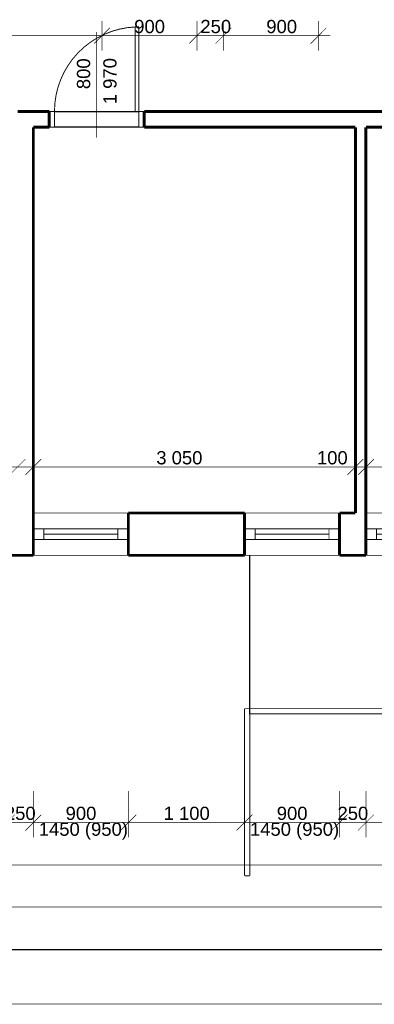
# Model space of a CAD drawing. Extents: x -289843 to 60066, y -44128 to 109843.
# Tile 12 of 61: x -51503 to -48144, y -7616 to 1700. Entities that reach past the tile are written whole.
import ezdxf

# ---------------------------------------------------------------- set-up
doc = ezdxf.new("R2010")
doc.units = 0
doc.header["$MEASUREMENT"] = 0
for name, color, linetype in [('KÓTY', 7, 'Continuous'), ('múry', 7, 'Continuous'), ('TEXTY', 7, 'Continuous')]:
    doc.layers.add(name, color=color, linetype=linetype)
doc.styles.add('GENERATED_STYLE_1', font='arial.ttf')
doc.dimstyles.new('Dimstyle_D87F', dxfattribs={"dimtxt": 125, "dimasz": 142.5, "dimexe": 0.18, "dimexo": 0.3, "dimgap": 0.09, "dimtad": 1, "dimdec": 0, "dimzin": 0, "dimdsep": 46, "dimtxsty": 'GENERATED_STYLE_1', "dimblk": 'ARROWHEAD_6', "dimblk1": 'ARROWHEAD_6', "dimblk2": 'ARROWHEAD_6', "dimcen": 0.09, "dimclrd": 124, "dimclre": 124, "dimclrt": 124, "dimadec": 0, "dimazin": 0, "dimtfac": 1, "dimtdec": 4, "dimtmove": 0, "dimatfit": 0, "dimfxl": 0, "dimtolj": 1, "dimtzin": 0, "dimarcsym": 0})
doc.dimstyles.new('Dimstyle_DAEE', dxfattribs={"dimtxt": 125, "dimasz": 142.5, "dimexe": 0.18, "dimexo": 0, "dimgap": 0.09, "dimtad": 1, "dimdec": 0, "dimzin": 0, "dimdsep": 46, "dimtxsty": 'GENERATED_STYLE_1', "dimblk": 'ARROWHEAD_6', "dimblk1": 'ARROWHEAD_6', "dimblk2": 'ARROWHEAD_6', "dimcen": 0.09, "dimse1": 1, "dimse2": 1, "dimclrd": 124, "dimclre": 124, "dimclrt": 124, "dimadec": 0, "dimazin": 0, "dimtfac": 1, "dimtdec": 4, "dimtmove": 0, "dimatfit": 0, "dimfxl": 0, "dimtolj": 1, "dimtzin": 0, "dimarcsym": 0})

# ---------------------------------------------------------------- blocks, each defined once
blk = doc.blocks.new('WALL_2495', base_point=(-44798, -4867.8))
at = {"layer": 'múry', "color": 154, "linetype": 'Continuous', "const_width": 7}
for points in [[(-44848, -4817.8), (-49373, -4817.8)], [(-49323, -4867.8), (-44798, -4867.8)]]:
    blk.add_lwpolyline(points, dxfattribs=at)
blk = doc.blocks.new('WALL_2546', base_point=(-49373, -4867.8))
at = {"layer": 'múry', "color": 154, "linetype": 'Continuous', "const_width": 7}
for points in [[(-49373, -4817.8), (-49373, -6400.2)], [(-49323, -6400.2), (-49323, -4867.8)], [(-49373, -6400.2), (-49323, -6400.2)]]:
    blk.add_lwpolyline(points, dxfattribs=at)
blk = doc.blocks.new('*D400')
at = {"layer": 'KÓTY', "color": 124, "linetype": 'Continuous', "transparency": 16777216, "const_width": 6.17}
for points in [[(-54223, 1407.1), (-54223, 1688.4)], [(-50723, 1407.1), (-50723, 1688.4)], [(-54148, 1622.8), (-54298, 1472.8)], [(-50648, 1622.8), (-50798, 1472.8)], [(-54223, 1547.8), (-50723, 1547.8)]]:
    blk.add_lwpolyline(points, dxfattribs=at)
at = {"layer": 'KÓTY', "color": 124, "transparency": 16777216, "style": 'GENERATED_STYLE_1', "oblique": 0}
blk.add_text('3\xa0500', height=125, dxfattribs=at).set_placement((-52689, 1572.8))
blk = doc.blocks.new('ARROWHEAD_6')
at = {"color": 0, "linetype": 'Continuous'}
for p, q in [((0, 0), (-1, 0)), ((-0.5, -0.5), (0.5, 0.5))]:
    blk.add_line(p, q, dxfattribs=at)
blk = doc.blocks.new('*D401')
at = {"layer": 'KÓTY', "color": 124, "linetype": 'Continuous', "transparency": 16777216, "const_width": 6.17}
for points in [[(-50723, 1407.1), (-50723, 1688.4)], [(-49823, 1407.1), (-49823, 1688.4)], [(-50648, 1622.8), (-50798, 1472.8)], [(-49748, 1622.8), (-49898, 1472.8)], [(-50723, 1547.8), (-49823, 1547.8)]]:
    blk.add_lwpolyline(points, dxfattribs=at)
at = {"layer": 'KÓTY', "color": 124, "transparency": 16777216, "style": 'GENERATED_STYLE_1', "oblique": 0}
blk.add_text('900', height=125, dxfattribs=at).set_placement((-50417.6, 1572.8))
blk = doc.blocks.new('*D402')
at = {"layer": 'KÓTY', "color": 124, "linetype": 'Continuous', "transparency": 16777216, "const_width": 6.17}
for points in [[(-49823, 1407.1), (-49823, 1688.4)], [(-49573, 1407.1), (-49573, 1688.4)], [(-49748, 1622.8), (-49898, 1472.8)], [(-49498, 1622.8), (-49648, 1472.8)], [(-49823, 1547.8), (-49573, 1547.8)]]:
    blk.add_lwpolyline(points, dxfattribs=at)
at = {"layer": 'KÓTY', "color": 124, "transparency": 16777216, "style": 'GENERATED_STYLE_1', "oblique": 0}
blk.add_text('250', height=125, dxfattribs=at).set_placement((-49791.2, 1572.8))
blk = doc.blocks.new('*D403')
at = {"layer": 'KÓTY', "color": 124, "linetype": 'Continuous', "transparency": 16777216, "const_width": 6.17}
for points in [[(-49573, 1407.1), (-49573, 1688.4)], [(-48673, 1407.1), (-48673, 1688.4)], [(-49498, 1622.8), (-49648, 1472.8)], [(-48748, 1472.8), (-48598, 1622.8)], [(-49573, 1547.8), (-48673, 1547.8)], [(-48673, 1547.8), (-48560.5, 1547.8)]]:
    blk.add_lwpolyline(points, dxfattribs=at)
at = {"layer": 'KÓTY', "color": 124, "transparency": 16777216, "style": 'GENERATED_STYLE_1', "oblique": 0}
blk.add_text('900', height=125, dxfattribs=at).set_placement((-49166.9, 1572.8))
blk = doc.blocks.new('*D408')
at = {"layer": 'KÓTY', "color": 124, "linetype": 'Continuous', "transparency": 16777216, "const_width": 6.17}
for points in [[(-53723, -6437.2), (-53723, -5996.6)], [(-38373, -6437.2), (-38373, -5996.6)], [(-53648, -6221.6), (-53798, -6371.6)], [(-38298, -6221.6), (-38448, -6371.6)], [(-53723, -6296.6), (-38373, -6296.6)]]:
    blk.add_lwpolyline(points, dxfattribs=at)
at = {"layer": 'KÓTY', "color": 124, "transparency": 16777216, "style": 'GENERATED_STYLE_1', "oblique": 0}
for s, p in [('150', (-53643.1, -6271.6)), ('15\xa0350', (-46312.2, -6271.6)), ('150', (-38737.2, -6271.6))]:
    blk.add_text(s, height=125, dxfattribs=at).set_placement(p)
blk = doc.blocks.new('*D414')
at = {"layer": 'KÓTY', "color": 124, "linetype": 'Continuous', "transparency": 16777216, "const_width": 6.17}
for points in [[(-52523, -6037.2), (-52523, -5596.6)], [(-51623, -6037.2), (-51623, -5596.6)], [(-52448, -5821.6), (-52598, -5971.6)], [(-51548, -5821.6), (-51698, -5971.6)], [(-52523, -5896.6), (-51623, -5896.6)]]:
    blk.add_lwpolyline(points, dxfattribs=at)
at = {"layer": 'KÓTY', "color": 124, "transparency": 16777216, "style": 'GENERATED_STYLE_1', "oblique": 0}
for s, p in [('900', (-52217.6, -5871.6)), ('250', (-51642.6, -5871.6))]:
    blk.add_text(s, height=125, dxfattribs=at).set_placement(p)
blk = doc.blocks.new('*D415')
at = {"layer": 'KÓTY', "color": 124, "linetype": 'Continuous', "transparency": 16777216, "const_width": 6.17}
for points in [[(-51623, -6037.2), (-51623, -5596.6)], [(-51373, -6037.2), (-51373, -5596.6)], [(-51548, -5821.6), (-51698, -5971.6)], [(-51298, -5821.6), (-51448, -5971.6)], [(-51623, -5896.6), (-51373, -5896.6)]]:
    blk.add_lwpolyline(points, dxfattribs=at)
blk = doc.blocks.new('*D416')
at = {"layer": 'KÓTY', "color": 124, "linetype": 'Continuous', "transparency": 16777216, "const_width": 6.17}
for points in [[(-51373, -6037.2), (-51373, -5596.6)], [(-50473, -6037.2), (-50473, -5596.6)], [(-51298, -5821.6), (-51448, -5971.6)], [(-50398, -5821.6), (-50548, -5971.6)], [(-51373, -5896.6), (-50473, -5896.6)]]:
    blk.add_lwpolyline(points, dxfattribs=at)
at = {"layer": 'KÓTY', "color": 124, "transparency": 16777216, "style": 'GENERATED_STYLE_1', "oblique": 0}
blk.add_text('900', height=125, dxfattribs=at).set_placement((-51067.6, -5871.6))
blk = doc.blocks.new('*D417')
at = {"layer": 'KÓTY', "color": 124, "linetype": 'Continuous', "transparency": 16777216, "const_width": 6.17}
for points in [[(-50473, -6037.2), (-50473, -5596.6)], [(-49373, -6037.2), (-49373, -5596.6)], [(-50398, -5821.6), (-50548, -5971.6)], [(-49298, -5821.6), (-49448, -5971.6)], [(-50473, -5896.6), (-49373, -5896.6)]]:
    blk.add_lwpolyline(points, dxfattribs=at)
at = {"layer": 'KÓTY', "color": 124, "transparency": 16777216, "style": 'GENERATED_STYLE_1', "oblique": 0}
blk.add_text('1\xa0100', height=125, dxfattribs=at).set_placement((-50139, -5871.6))
blk = doc.blocks.new('*D418')
at = {"layer": 'KÓTY', "color": 124, "linetype": 'Continuous', "transparency": 16777216, "const_width": 6.17}
for points in [[(-49373, -6037.2), (-49373, -5596.6)], [(-48473, -6037.2), (-48473, -5596.6)], [(-49298, -5821.6), (-49448, -5971.6)], [(-48398, -5821.6), (-48548, -5971.6)], [(-49373, -5896.6), (-48473, -5896.6)]]:
    blk.add_lwpolyline(points, dxfattribs=at)
at = {"layer": 'KÓTY', "color": 124, "transparency": 16777216, "style": 'GENERATED_STYLE_1', "oblique": 0}
for s, p in [('900', (-49067.6, -5871.6)), ('250', (-48492.6, -5871.6))]:
    blk.add_text(s, height=125, dxfattribs=at).set_placement(p)
blk = doc.blocks.new('*D419')
at = {"layer": 'KÓTY', "color": 124, "linetype": 'Continuous', "transparency": 16777216, "const_width": 6.17}
for points in [[(-48473, -6037.2), (-48473, -5596.6)], [(-48223, -6037.2), (-48223, -5596.6)], [(-48398, -5821.6), (-48548, -5971.6)], [(-48148, -5821.6), (-48298, -5971.6)], [(-48473, -5896.6), (-48223, -5896.6)]]:
    blk.add_lwpolyline(points, dxfattribs=at)
blk = doc.blocks.new('*D420')
at = {"layer": 'KÓTY', "color": 124, "linetype": 'Continuous', "transparency": 16777216, "const_width": 6.17}
for points in [[(-48223, -6037.2), (-48223, -5596.6)], [(-47323, -6037.2), (-47323, -5596.6)], [(-48148, -5821.6), (-48298, -5971.6)], [(-47248, -5821.6), (-47398, -5971.6)], [(-48223, -5896.6), (-47323, -5896.6)]]:
    blk.add_lwpolyline(points, dxfattribs=at)
at = {"layer": 'KÓTY', "color": 124, "transparency": 16777216, "style": 'GENERATED_STYLE_1', "oblique": 0}
for s, p in [('900', (-47917.6, -5871.6)), ('250', (-47342.6, -5871.6))]:
    blk.add_text(s, height=125, dxfattribs=at).set_placement(p)
blk = doc.blocks.new('*D436')
at = {"layer": 'KÓTY', "color": 124, "linetype": 'Continuous', "transparency": 16777216, "const_width": 6.17}
for points in [[(-53723, -6837.2), (-53723, -6396.6)], [(-38373, -6837.2), (-38373, -6396.6)], [(-53648, -6621.6), (-53798, -6771.6)], [(-53723, -6696.6), (-38373, -6696.6)], [(-38298, -6621.6), (-38448, -6771.6)]]:
    blk.add_lwpolyline(points, dxfattribs=at)
at = {"layer": 'KÓTY', "color": 124, "transparency": 16777216, "style": 'GENERATED_STYLE_1', "oblique": 0}
blk.add_text('15\xa0350', height=125, dxfattribs=at).set_placement((-46312.2, -6671.6))
blk = doc.blocks.new('*D450')
at = {"layer": 'KÓTY', "color": 124, "linetype": 'Continuous', "transparency": 16777216, "const_width": 6.17}
for points in [[(-53648, -2457.4), (-53798, -2607.4)], [(-51448, -2457.4), (-51598, -2607.4)], [(-53723, -2532.4), (-51523, -2532.4)]]:
    blk.add_lwpolyline(points, dxfattribs=at)
at = {"layer": 'KÓTY', "color": 124, "transparency": 16777216, "style": 'GENERATED_STYLE_1', "oblique": 0}
for s, p in [('2\xa0200', (-52983.7, -2507.4)), ('150', (-51887.2, -2507.4))]:
    blk.add_text(s, height=125, dxfattribs=at).set_placement(p)
blk = doc.blocks.new('*D451')
at = {"layer": 'KÓTY', "color": 124, "linetype": 'Continuous', "transparency": 16777216, "const_width": 6.17}
for points in [[(-51448, -2457.4), (-51598, -2607.4)], [(-51298, -2457.4), (-51448, -2607.4)], [(-51523, -2532.4), (-51373, -2532.4)]]:
    blk.add_lwpolyline(points, dxfattribs=at)
blk = doc.blocks.new('*D452')
at = {"layer": 'KÓTY', "color": 124, "linetype": 'Continuous', "transparency": 16777216, "const_width": 6.17}
for points in [[(-51298, -2457.4), (-51448, -2607.4)], [(-48248, -2457.4), (-48398, -2607.4)], [(-51373, -2532.4), (-48323, -2532.4)]]:
    blk.add_lwpolyline(points, dxfattribs=at)
at = {"layer": 'KÓTY', "color": 124, "transparency": 16777216, "style": 'GENERATED_STYLE_1', "oblique": 0}
for s, p in [('3\xa0050', (-50208.7, -2507.4)), ('100', (-48687.2, -2507.4))]:
    blk.add_text(s, height=125, dxfattribs=at).set_placement(p)
blk = doc.blocks.new('*D453')
at = {"layer": 'KÓTY', "color": 124, "linetype": 'Continuous', "transparency": 16777216, "const_width": 6.17}
for points in [[(-48248, -2457.4), (-48398, -2607.4)], [(-48148, -2457.4), (-48298, -2607.4)], [(-48323, -2532.4), (-48223, -2532.4)]]:
    blk.add_lwpolyline(points, dxfattribs=at)
blk = doc.blocks.new('*D454')
at = {"layer": 'KÓTY', "color": 124, "linetype": 'Continuous', "transparency": 16777216, "const_width": 6.17}
for points in [[(-48148, -2457.4), (-48298, -2607.4)], [(-44498, -2457.4), (-44648, -2607.4)], [(-48223, -2532.4), (-44573, -2532.4)]]:
    blk.add_lwpolyline(points, dxfattribs=at)
at = {"layer": 'KÓTY', "color": 124, "transparency": 16777216, "style": 'GENERATED_STYLE_1', "oblique": 0}
for s, p in [('3\xa0650', (-46758.7, -2507.4)), ('100', (-44937.2, -2507.4))]:
    blk.add_text(s, height=125, dxfattribs=at).set_placement(p)
blk = doc.blocks.new('*D618')
at = {"layer": 'Defpoints', "color": 0, "linetype": 'Continuous', "lineweight": 0, "transparency": 16777216}
for p in [(-64873, -3567.8), (-27223, -3567.8), (-27223, -7096.6)]:
    blk.add_point(p, dxfattribs=at)
at = {"layer": 'KÓTY', "color": 124, "linetype": 'Continuous', "lineweight": -2, "transparency": 16777216}
for p, q in [((-64873, -3568.1), (-64873, -7096.8)), ((-27223, -3568.1), (-27223, -7096.8)), ((-64730.5, -7096.6), (-27365.5, -7096.6))]:
    blk.add_line(p, q, dxfattribs=at)
at = {"layer": 'KÓTY', "color": 124, "linetype": 'Continuous', "lineweight": -2, "transparency": 16777216, "xscale": 142.5, "yscale": 142.5, "zscale": 142.5, "rotation": 180}
blk.add_blockref('ARROWHEAD_6', (-64873, -7096.6), dxfattribs=at)
at = {"layer": 'KÓTY', "color": 124, "linetype": 'Continuous', "lineweight": -2, "transparency": 16777216, "xscale": 142.5, "yscale": 142.5, "zscale": 142.5}
blk.add_blockref('ARROWHEAD_6', (-27223, -7096.6), dxfattribs=at)
at = {"layer": 'KÓTY', "color": 124, "linetype": 'Continuous', "transparency": 16777216, "insert": (-46048, -7032.7), "char_height": 125, "attachment_point": 5, "style": 'GENERATED_STYLE_1'}
blk.add_mtext('\\A1;37650', dxfattribs=at)
blk = doc.blocks.new('W_Pivot_Hung_70_1032')
at = {"color": 0, "linetype": 'ByBlock', "const_width": 8.82}
for points in [[(-450, 0), (450, 0)], [(-350, 0), (-350, -100)], [(350, 0), (350, -100)], [(-350, -50), (350, -50)], [(-350, -50), (350, -50)], [(-450, -100), (450, -100)]]:
    blk.add_lwpolyline(points, dxfattribs=at)
blk = doc.blocks.new('W_Pivot_Hung_70_1034')
at = {"color": 0, "linetype": 'ByBlock', "const_width": 8.82}
for points in [[(-450, 0), (450, 0)], [(-350, 0), (-350, -100)], [(350, 0), (350, -100)], [(-350, -50), (350, -50)], [(-350, -50), (350, -50)], [(-450, -100), (450, -100)]]:
    blk.add_lwpolyline(points, dxfattribs=at)
blk = doc.blocks.new('W_Pivot_Hung_70_1035')
at = {"color": 0, "linetype": 'ByBlock', "const_width": 8.82}
for points in [[(-450, 0), (450, 0)], [(-350, 0), (-350, -100)], [(350, 0), (350, -100)], [(-350, -50), (350, -50)], [(-350, -50), (350, -50)], [(-450, -100), (450, -100)]]:
    blk.add_lwpolyline(points, dxfattribs=at)
blk = doc.blocks.new('D1_Metal_70_577')
at = {"color": 0, "linetype": 'ByBlock', "const_width": 8.82}
blk.add_lwpolyline([(365, 799.2, 0.401453), (-400, 0)], format="xyb", dxfattribs=at)
for points in [[(400, 800), (365, 800)], [(365, 800), (365, 0)], [(400, 0), (400, 800)], [(-450, 0), (-400, 0)], [(-400, 0), (-400, -150)], [(365, 0), (400, 0)], [(450, 0), (400, 0)], [(400, 0), (400, -150)], [(-400, -150), (-450, -150)], [(400, -150), (450, -150)]]:
    blk.add_lwpolyline(points, dxfattribs=at)
blk = doc.blocks.new('Značka_okna-dveří_-_70_1290')
at = {"color": 154, "linetype": 'Continuous', "const_width": 7}
blk.add_lwpolyline([(0, 750), (0, -250)], dxfattribs=at)
at = {"color": 154, "style": 'GENERATED_STYLE_1'}
for tag, p in [('AC_WIDO_A_SIZE', (-62.5, 210.7)), ('AC_WIDO_B_SIZE', (187.5, 67.9))]:
    blk.add_attdef(tag, p, '', height=125, rotation=90, dxfattribs=at)
blk = doc.blocks.new('DIM_2017', base_point=(-59573, 1547.8))
at = {"layer": 'KÓTY', "color": 124, "linetype": 'Continuous'}
for p1, p2, picture, middle in [((-54223, 2032.2), (-50723, 2032.2), '*D400', (-52640.8, 1635.3)), ((-50723, 2032.2), (-49823, 2032.2), '*D401', (-50369.4, 1635.3)), ((-49823, 2032.2), (-49573, 2032.2), '*D402', (-49743, 1635.3)), ((-49573, 2032.2), (-48673, 2032.2), '*D403', (-49118.7, 1635.3))]:
    dim = blk.add_aligned_dim(p1=p1, p2=p2, distance=-484.4, dimstyle='Dimstyle_D87F', dxfattribs=at)
    dim.commit()
    dim.dimension.update_dxf_attribs({"geometry": picture, "text_midpoint": middle})
blk = doc.blocks.new('DIM_2018', base_point=(-64473, -6296.6))
at = {"layer": 'KÓTY', "color": 124, "linetype": 'Continuous'}
dim = blk.add_aligned_dim(p1=(-53723, -3567.8), p2=(-38373, -3567.8), distance=-2728.8, dimstyle='Dimstyle_D87F', dxfattribs=at)
dim.commit()
dim.dimension.update_dxf_attribs({"geometry": '*D408', "text_midpoint": (-46215.8, -6209.1)})
blk = doc.blocks.new('DIM_2019', base_point=(-52523, -5896.6))
at = {"layer": 'KÓTY', "color": 124, "linetype": 'Continuous'}
for p1, p2, picture, middle in [((-52523, -3367.8), (-51623, -3367.8), '*D414', (-52169.4, -5809.1)), ((-51623, -3367.8), (-51373, -3367.8), '*D415', (-51594.4, -5809.1)), ((-51373, -3367.8), (-50473, -3367.8), '*D416', (-51019.4, -5809.1)), ((-50473, -3367.8), (-49373, -3367.8), '*D417', (-50090.8, -5809.1)), ((-49373, -3367.8), (-48473, -3367.8), '*D418', (-49019.4, -5809.1)), ((-48473, -3367.8), (-48223, -3367.8), '*D419', (-48444.4, -5809.1)), ((-48223, -3367.8), (-47323, -3367.8), '*D420', (-47869.4, -5809.1))]:
    dim = blk.add_aligned_dim(p1=p1, p2=p2, distance=-2528.8, dimstyle='Dimstyle_D87F', dxfattribs=at)
    dim.commit()
    dim.dimension.update_dxf_attribs({"geometry": picture, "text_midpoint": middle})
blk = doc.blocks.new('DIM_2020', base_point=(-53723, -6696.6))
at = {"layer": 'KÓTY', "color": 124, "linetype": 'Continuous'}
dim = blk.add_aligned_dim(p1=(-53723, -3567.8), p2=(-38373, -3567.8), distance=-3128.8, dimstyle='Dimstyle_D87F', dxfattribs=at)
dim.commit()
dim.dimension.update_dxf_attribs({"geometry": '*D436', "text_midpoint": (-46215.8, -6609.1)})
blk = doc.blocks.new('DIM_2022', base_point=(-64473, -2532.4))
at = {"layer": 'KÓTY', "color": 124, "linetype": 'Continuous'}
for p1, p2, picture, middle in [((-48223, -1067.8), (-44573, 1632.2), '*D454', (-46710.5, -2444.9)), ((-53723, -1367.8), (-51523, -1067.8), '*D450', (-52935.5, -2444.9))]:
    dim = blk.add_linear_dim(base=(-64473, -2532.4), p1=p1, p2=p2, dimstyle='Dimstyle_DAEE', dxfattribs=at)
    dim.commit()
    dim.dimension.update_dxf_attribs({"geometry": picture, "text_midpoint": middle})
for p1, p2, picture, middle in [((-51523, -1067.8), (-51373, -1067.8), '*D451', (-51839, -2444.9)), ((-51373, -1067.8), (-48323, -1067.8), '*D452', (-50160.5, -2444.9)), ((-48323, -1067.8), (-48223, -1067.8), '*D453', (-48639, -2444.9))]:
    dim = blk.add_aligned_dim(p1=p1, p2=p2, distance=-1464.5, dimstyle='Dimstyle_DAEE', dxfattribs=at)
    dim.commit()
    dim.dimension.update_dxf_attribs({"geometry": picture, "text_midpoint": middle})

msp = doc.modelspace()

# ---------------------------------------------------------------- linework, layer by layer
at = {"color": 154, "linetype": 'Continuous', "lineweight": 0, "const_width": 7}
for points in [[(-50473, -2967.8), (-51373, -2967.8)], [(-48473, -2967.8), (-49373, -2967.8)], [(-47323, -2967.8), (-48223, -2967.8)], [(-51373, -3367.8), (-50473, -3367.8)], [(-49373, -3367.8), (-48473, -3367.8)], [(-48223, -3367.8), (-47323, -3367.8)]]:
    msp.add_lwpolyline(points, dxfattribs=at)
at = {"layer": 'múry', "color": 7, "linetype": 'Continuous'}
for p, q in [((-51172.9, 832.2), (-50372.9, 832.2)), ((-50372.9, 682.2), (-51172.9, 682.2)), ((-49323, -4867.8), (-49323, -3367.8))]:
    msp.add_line(p, q, dxfattribs=at)
at = {"layer": 'múry', "color": 7, "linetype": 'Continuous', "lineweight": 0, "const_width": 27.5}
for points in [[(-51222.9, 832.2), (-51523, 832.2)], [(-51222.9, 832.2), (-51222.9, 682.2)], [(-50322.9, 832.2), (-50322.9, 682.2)], [(-46403, 832.2), (-50322.9, 832.2)], [(-51373, -2967.8), (-51373, 682.2)], [(-51373, 682.2), (-51222.9, 682.2)], [(-50322.9, 682.2), (-48323, 682.2)], [(-48323, 682.2), (-48323, -2967.8)], [(-48223, -2967.8), (-48223, 682.2)], [(-48223, 682.2), (-46403, 682.2)], [(-51373, -2967.8), (-51373, -3367.8)], [(-50473, -2967.8), (-50473, -3367.8)], [(-49373, -2967.8), (-50473, -2967.8)], [(-49373, -2967.8), (-49373, -3367.8)], [(-48473, -2967.8), (-48473, -3367.8)], [(-48323, -2967.8), (-48473, -2967.8)], [(-48223, -2967.8), (-48223, -3367.8)], [(-51623, -3367.8), (-51373, -3367.8)], [(-50473, -3367.8), (-49373, -3367.8)], [(-48473, -3367.8), (-48223, -3367.8)]]:
    msp.add_lwpolyline(points, dxfattribs=at)
at = {"layer": 'múry', "color": 7, "linetype": 'Continuous', "const_width": 6}
msp.add_lwpolyline([(-68181.3, -7613.1), (-3512.6, -7613.1)], dxfattribs=at)

# ---------------------------------------------------------------- block references
at = {"layer": 'KÓTY', "color": 7, "linetype": 'Continuous'}
for name, p in [('DIM_2022', (-64473, -2532.4)), ('DIM_2017', (-59573, 1547.8)), ('DIM_2018', (-64473, -6296.6)), ('DIM_2019', (-52523, -5896.6)), ('DIM_2020', (-53723, -6696.6))]:
    msp.add_blockref(name, p, dxfattribs=at)
at = {"layer": 'múry', "color": 7, "linetype": 'Continuous', "lineweight": 0}
msp.add_blockref('D1_Metal_70_577', (-50772.9, 832.2), dxfattribs=at)
msp.add_blockref('Značka_okna-dveří_-_70_1290', (-50772.9, 832.2), dxfattribs=at).add_auto_attribs({'AC_WIDO_A_SIZE': '800', 'AC_WIDO_B_SIZE': '1\xa0970'})
at = {"layer": 'múry', "color": 7, "linetype": 'Continuous', "lineweight": 0, "rotation": 180}
for name, p in [('W_Pivot_Hung_70_1034', (-50923, -3217.8)), ('W_Pivot_Hung_70_1032', (-48923, -3217.8)), ('W_Pivot_Hung_70_1035', (-47773, -3217.8))]:
    msp.add_blockref(name, p, dxfattribs=at)
at = {"layer": 'múry', "color": 7}
for name, p in [('WALL_2495', (-44798, -4867.8)), ('WALL_2546', (-49373, -4867.8))]:
    msp.add_blockref(name, p, dxfattribs=at)

# ---------------------------------------------------------------- texts
at = {"layer": 'TEXTY', "color": 7, "char_height": 125, "width": 990.211, "attachment_point": 2, "style": 'GENERATED_STYLE_1'}
for insert in [(-50899.4, -5896.6), (-48899.4, -5896.6)]:
    msp.add_mtext('{\\fArial CE|b0|i0|c238|p34;1450 (950)}', dxfattribs=dict(at, insert=insert))

# ---------------------------------------------------------------- dimensions: what is measured, and where the dimension line sits
at = {"layer": 'KÓTY', "color": 7, "linetype": 'Continuous'}
dim = msp.add_aligned_dim(p1=(-64873, -3567.8), p2=(-27223, -3567.8), distance=-3528.8, dimstyle='Dimstyle_D87F', dxfattribs=at)
dim.commit()
dim.dimension.update_dxf_attribs({"geometry": '*D618', "text_midpoint": (-46048, -7032.7)})

doc.saveas('drawing.dxf')
